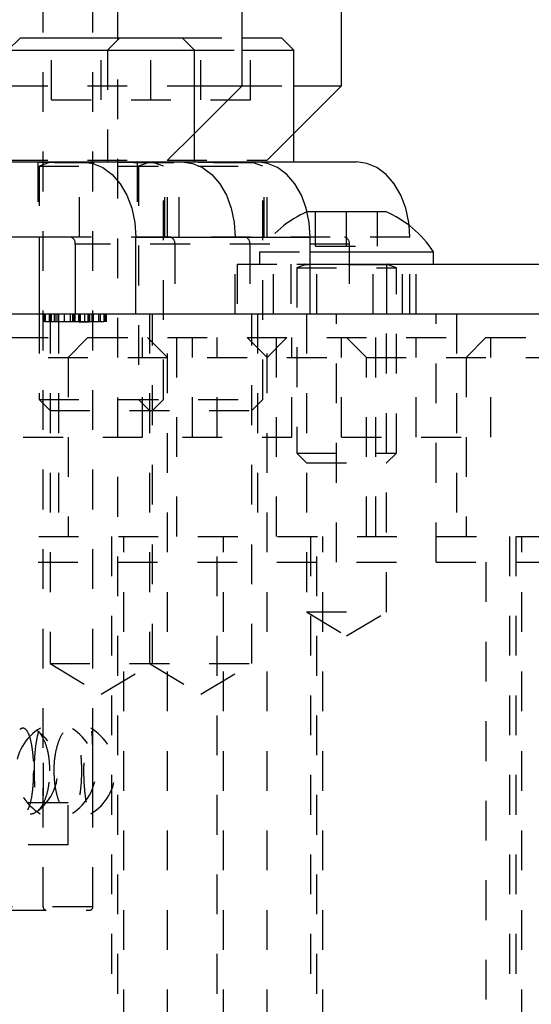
# Model space of a CAD drawing. Header units: inches. Extents: x 1772 to 2706, y -534 to -52.
# Tile 77 of 256: x 1936.79 to 1938.07, y -525.2 to -522.73. Entities that reach past the tile are written whole.
import ezdxf

# ---------------------------------------------------------------- set-up
doc = ezdxf.new("R2010")
doc.units = ezdxf.units.IN
doc.header["$LTSCALE"] = 0.5
doc.header["$MEASUREMENT"] = 0
doc.linetypes.add('HIDDEN', pattern=[0.225, 0.15, -0.075])
doc.layers.add('SID-M-H', color=4, linetype='HIDDEN')
doc.layers.add('SID-M-S', color=105, linetype='Continuous')

msp = doc.modelspace()

# ---------------------------------------------------------------- linework, layer by layer
at = {"layer": 'SID-M-H'}
for p, q in [((1936.84612, -524.9584), (1936.84612, -520.47415)), ((1936.97112, -524.9584), (1936.97112, -520.71628)), ((1937.03362, -525.77667), (1937.03362, -520.73628)), ((1936.86703, -522.92803), (1936.86703, -522.77178)), ((1936.99203, -522.92803), (1936.99203, -522.77178)), ((1937.03891, -522.77178), (1937.00766, -522.80303)), ((1937.11703, -522.92803), (1937.11703, -522.77178)), ((1937.19516, -522.77178), (1937.34612, -522.77178)), ((1937.24203, -522.92803), (1937.24203, -522.77178)), ((1937.36703, -522.92803), (1937.36703, -522.77178)), ((1937.00766, -522.80303), (1937.00766, -523.08428)), ((1937.22641, -522.80303), (1937.34612, -522.80303)), ((1936.75766, -522.89278), (1937.22641, -522.89278)), ((1937.34612, -522.89278), (1937.47641, -522.89278)), ((1936.86703, -522.92803), (1937.36703, -522.92803)), ((1937.15862, -523.08028), (1937.22641, -523.0125)), ((1937.40862, -523.08028), (1937.47641, -523.0125)), ((1936.75766, -523.08028), (1937.40862, -523.08028)), ((1936.83253, -523.08428), (1936.83253, -523.27328)), ((1936.83578, -523.08428), (1936.83578, -523.08467)), ((1936.83578, -523.08467), (1937.39828, -523.08467)), ((1936.85933, -523.0862), (1936.83578, -523.09477)), ((1936.83578, -523.09477), (1937.39828, -523.09477)), ((1936.83578, -523.09477), (1936.83578, -523.27328)), ((1937.37427, -523.0862), (1936.85979, -523.0862)), ((1936.93779, -523.27328), (1936.93779, -523.08428)), ((1937.08253, -523.08428), (1937.08253, -523.27328)), ((1937.08578, -523.08428), (1937.08578, -523.08467)), ((1937.10933, -523.0862), (1937.08578, -523.09477)), ((1937.08578, -523.09477), (1937.08578, -523.68153)), ((1937.14828, -523.09477), (1937.12473, -523.0862)), ((1937.14828, -523.08467), (1937.14828, -523.08428)), ((1937.14828, -523.68153), (1937.14828, -523.09477)), ((1937.15153, -523.27328), (1937.15153, -523.08428)), ((1937.15862, -523.27328), (1937.15862, -523.08028)), ((1937.18779, -523.27328), (1937.18779, -523.08428)), ((1937.19536, -523.08428), (1937.22143, -523.08791)), ((1937.22143, -523.08791), (1937.2465, -523.09866)), ((1937.2465, -523.09866), (1937.26961, -523.11613)), ((1937.39828, -523.09477), (1937.37473, -523.0862)), ((1937.39828, -523.08467), (1937.39828, -523.08428)), ((1937.39828, -523.68153), (1937.39828, -523.09477)), ((1937.40153, -523.27328), (1937.40153, -523.08428)), ((1937.40862, -523.27328), (1937.40862, -523.08028)), ((1937.26961, -523.11613), (1937.28986, -523.13963)), ((1937.28986, -523.13963), (1937.30648, -523.16828)), ((1937.30648, -523.16828), (1937.31883, -523.20095)), ((1937.31883, -523.20095), (1937.32644, -523.23641)), ((1937.53062, -523.29628), (1937.53062, -523.20928)), ((1937.60862, -523.29628), (1937.60862, -523.20928)), ((1937.68662, -523.29628), (1937.68662, -523.20928)), ((1937.32644, -523.23641), (1937.329, -523.27328)), ((1937.76741, -523.27328), (1937.7658, -523.24406)), ((1937.76741, -523.27328), (1936.9146, -523.27328)), ((1937.329, -523.46628), (1937.329, -523.27328)), ((1937.42512, -523.46628), (1937.42512, -523.27328)), ((1937.67512, -523.46628), (1937.67512, -523.27328)), ((1937.76741, -523.46628), (1937.76741, -523.27328)), ((1937.61538, -523.29078), (1936.92698, -523.29078)), ((1937.17698, -523.29078), (1937.17698, -523.46628)), ((1937.36538, -523.29078), (1937.36538, -523.46628)), ((1937.53062, -523.29628), (1937.68662, -523.29628)), ((1937.61538, -523.29078), (1937.61538, -523.46628)), ((1937.39012, -523.31028), (1937.51741, -523.31028)), ((1937.39012, -523.31028), (1937.39012, -523.34128)), ((1937.33362, -523.34128), (1937.33362, -523.46628)), ((1937.33362, -523.34128), (1937.51741, -523.34128)), ((1937.46812, -523.34128), (1937.46812, -523.46628)), ((1937.48362, -523.34128), (1937.48362, -523.34167)), ((1937.48362, -523.34167), (1937.73362, -523.34167)), ((1937.50393, -523.3432), (1937.48362, -523.35059)), ((1937.48362, -523.35059), (1937.73362, -523.35059)), ((1937.48362, -523.35059), (1937.48362, -523.81678)), ((1937.71287, -523.3432), (1937.50437, -523.3432)), ((1937.53362, -523.46628), (1937.53362, -523.34128)), ((1937.73362, -523.35059), (1937.71332, -523.3432)), ((1937.73362, -523.34167), (1937.73362, -523.34128)), ((1937.73362, -523.81678), (1937.73362, -523.35059)), ((1937.74912, -523.46628), (1937.74912, -523.34128)), ((1937.78362, -523.46628), (1937.78362, -523.34128)), ((1936.83578, -523.46628), (1936.83578, -523.68153)), ((1936.84792, -523.48628), (1936.84792, -523.46628)), ((1936.84985, -523.48628), (1936.84985, -523.46628)), ((1936.85177, -523.48628), (1936.85177, -523.46628)), ((1936.86235, -523.48628), (1936.86235, -523.46628)), ((1936.86331, -523.48628), (1936.86331, -523.46628)), ((1936.86353, -523.46628), (1936.86353, -524.34628)), ((1936.86716, -523.48628), (1936.86716, -523.46628)), ((1936.87485, -523.48628), (1936.87485, -523.46628)), ((1936.87869, -523.48628), (1936.87869, -523.46628)), ((1936.88371, -523.48628), (1936.88371, -523.46628)), ((1936.88512, -523.46628), (1936.88512, -524.02628)), ((1936.89985, -523.48628), (1936.89985, -523.46628)), ((1936.91523, -523.48628), (1936.91523, -523.46628)), ((1936.921, -523.48628), (1936.921, -523.46628)), ((1936.92308, -523.48628), (1936.92308, -523.46628)), ((1936.92347, -523.48628), (1936.92347, -523.46628)), ((1936.92485, -523.48628), (1936.92485, -523.46628)), ((1936.92611, -523.48628), (1936.92611, -523.46628)), ((1936.92617, -523.48628), (1936.92617, -523.46628)), ((1936.92683, -523.48628), (1936.92683, -523.46628)), ((1936.92686, -523.48628), (1936.92686, -523.46628)), ((1936.93606, -523.48628), (1936.93606, -523.46628)), ((1936.93618, -523.48628), (1936.93618, -523.46628)), ((1936.93639, -523.48628), (1936.93639, -523.46628)), ((1936.93738, -523.48628), (1936.93738, -523.46628)), ((1936.93831, -523.48628), (1936.93831, -523.46628)), ((1936.94023, -523.48628), (1936.94023, -523.46628)), ((1936.95081, -523.48628), (1936.95081, -523.46628)), ((1936.95961, -523.48628), (1936.95961, -523.46628)), ((1936.95994, -523.48628), (1936.95994, -523.46628)), ((1936.96148, -523.48628), (1936.96148, -523.46628)), ((1936.96154, -523.48628), (1936.96154, -523.46628)), ((1936.96166, -523.48628), (1936.96166, -523.46628)), ((1936.96169, -523.48628), (1936.96169, -523.46628)), ((1936.96331, -523.48628), (1936.96331, -523.46628)), ((1936.96956, -523.48628), (1936.96956, -523.46628)), ((1936.9725, -523.48628), (1936.9725, -523.46628)), ((1936.98639, -523.48628), (1936.98639, -523.46628)), ((1936.99023, -523.48628), (1936.99023, -523.46628)), ((1936.99952, -523.48628), (1936.99952, -523.46628)), ((1936.99973, -523.48628), (1936.99973, -523.46628)), ((1937.00177, -523.48628), (1937.00177, -523.46628)), ((1937.00562, -523.48628), (1937.00562, -523.46628)), ((1937.11353, -523.46628), (1937.11353, -524.34628)), ((1937.12053, -524.34628), (1937.12053, -523.46628)), ((1937.15862, -526.46628), (1937.15862, -523.46628)), ((1937.18212, -524.02628), (1937.18212, -523.46628)), ((1937.37053, -524.34628), (1937.37053, -523.46628)), ((1937.38512, -523.46628), (1937.38512, -524.02628)), ((1937.40862, -526.46628), (1937.40862, -523.46628)), ((1937.43212, -524.02628), (1937.43212, -523.46628)), ((1937.50812, -523.46628), (1937.50812, -524.21628)), ((1937.58362, -524.09128), (1937.58362, -523.46628)), ((1937.68212, -524.02628), (1937.68212, -523.46628)), ((1937.70912, -524.21628), (1937.70912, -523.46628)), ((1937.83362, -524.09128), (1937.83362, -523.46628)), ((1937.88512, -523.46628), (1937.88512, -524.02628)), ((1936.85036, -523.48628), (1936.84985, -523.48628)), ((1936.921, -523.48628), (1936.85177, -523.48628)), ((1936.98639, -523.48628), (1936.96858, -523.48628)), ((1935.95862, -523.52628), (1937.95862, -523.52628)), ((1936.95862, -523.52628), (1936.90862, -523.57628)), ((1937.09612, -523.77628), (1937.09612, -523.52628)), ((1937.15862, -523.57628), (1937.10862, -523.52628)), ((1937.22112, -523.77628), (1937.22112, -523.52628)), ((1937.28362, -523.77628), (1937.28362, -523.52628)), ((1937.40862, -523.57628), (1937.35862, -523.52628)), ((1937.45862, -523.52628), (1937.40862, -523.57628)), ((1937.47112, -523.77628), (1937.47112, -523.52628)), ((1937.59612, -523.77628), (1937.59612, -523.52628)), ((1937.65862, -523.57628), (1937.60862, -523.52628)), ((1937.78362, -523.77628), (1937.78362, -523.52628)), ((1937.95862, -523.52628), (1937.90862, -523.57628)), ((1937.95862, -523.52628), (1938.60862, -523.52628)), ((1937.97112, -523.77628), (1937.97112, -523.52628)), ((1936.65862, -523.57628), (1938.65862, -523.57628)), ((1936.90862, -523.57628), (1936.90862, -524.02628)), ((1937.65862, -524.02628), (1937.65862, -523.57628)), ((1937.90862, -523.57628), (1937.90862, -524.02628)), ((1936.83578, -523.68153), (1937.39828, -523.68153)), ((1936.83578, -523.68153), (1936.86353, -523.70928)), ((1937.08578, -523.68153), (1937.11353, -523.70928)), ((1937.12053, -523.70928), (1937.14828, -523.68153)), ((1937.37053, -523.70928), (1937.39828, -523.68153)), ((1936.86353, -523.70928), (1937.37053, -523.70928)), ((1936.59612, -523.77628), (1937.47112, -523.77628)), ((1937.59612, -523.77628), (1937.97112, -523.77628)), ((1937.48362, -523.81678), (1937.73362, -523.81678)), ((1937.48362, -523.81678), (1937.50812, -523.84128)), ((1937.70912, -523.84128), (1937.73362, -523.81678)), ((1937.50812, -523.84128), (1937.70912, -523.84128)), ((1935.63512, -524.02628), (1938.68212, -524.02628)), ((1937.01812, -524.02628), (1937.01812, -526.46628)), ((1937.04912, -526.46628), (1937.04912, -524.02628)), ((1937.28362, -525.77667), (1937.28362, -524.02628)), ((1937.29912, -526.46628), (1937.29912, -524.02628)), ((1937.51812, -524.02628), (1937.51812, -526.46628)), ((1937.53362, -525.77667), (1937.53362, -524.02628)), ((1937.54912, -526.46628), (1937.54912, -524.02628)), ((1938.01812, -524.02628), (1938.01812, -526.46628)), ((1938.03362, -524.02628), (1938.03362, -525.77667)), ((1938.04912, -526.46628), (1938.04912, -524.02628)), ((1935.83362, -524.09128), (1947.73362, -524.09128)), ((1937.95862, -524.09128), (1937.95862, -526.46628)), ((1937.50812, -524.21628), (1937.70912, -524.21628)), ((1937.50812, -524.21628), (1937.60862, -524.27666)), ((1937.60862, -524.27666), (1937.70912, -524.21628)), ((1936.86353, -524.34628), (1937.37053, -524.34628)), ((1936.86353, -524.34628), (1936.99203, -524.42349)), ((1936.99203, -524.42349), (1937.12053, -524.34628)), ((1937.11353, -524.34628), (1937.24203, -524.42349)), ((1937.24203, -524.42349), (1937.37053, -524.34628)), ((1936.90862, -524.69628), (1934.40862, -524.69628)), ((1936.90862, -524.80228), (1936.90862, -524.69628)), ((1936.90862, -524.80228), (1934.40862, -524.80228)), ((1936.96938, -524.9584), (1934.34786, -524.9584)), ((1934.354, -524.96628), (1936.96325, -524.96628))]:
    msp.add_line(p, q, dxfattribs=at)
for centre, radius, start, end in [((1936.85906, -523.08546), 0.000787, 290, 90), ((1937.10906, -523.08546), 0.000787, 290, 90), ((1937.125, -523.08546), 0.000787, 90, 250), ((1937.375, -523.08546), 0.000787, 90, 250), ((1937.61611, -523.45803), 0.27, 112.88177, 146.82246), ((1937.16151, -523.28859), 0.01562, 351.95053, 78.57825), ((1937.34991, -523.28859), 0.01562, 351.95053, 78.57825), ((1937.59991, -523.28859), 0.01562, 351.95053, 78.57825), ((1937.50366, -523.34246), 0.000787, 290, 90), ((1937.71359, -523.34246), 0.000787, 90, 250), ((1936.90246, -524.61628), 0.125, 120.36032, 239.41723), ((1936.7579, -524.61628), 0.125, 305.22991, 54.89493), ((1936.85356, -524.61628), 0.125, 301.90391, 58.06964), ((1936.90246, -524.61628), 0.125, 300.5135, 59.60359), ((1936.854, -524.9584), 0.00787, 180, 270), ((1936.96325, -524.9584), 0.00787, 270, 0)]:
    msp.add_arc(centre, radius, start, end, dxfattribs=at)
for points, knots in [([(1936.96166, -523.48628), (1936.95691, -523.48628), (1936.94743, -523.48628), (1936.93483, -523.48628), (1936.92223, -523.48628), (1936.92151, -523.48628), (1936.921, -523.48628)], [0, 0, 0, 0, 0.1871202, 0.3739789, 0.5609112, 1, 1, 1, 1]), ([(1936.93618, -523.48628), (1936.9362, -523.48628), (1936.93624, -523.48628), (1936.94356, -523.48628), (1936.95046, -523.48628), (1936.9572, -523.48628), (1936.96169, -523.48628)], [0, 0, 0, 0, 0.4998271, 0.6254978, 0.7512079, 1, 1, 1, 1]), ([(1936.99973, -523.48628), (1936.99817, -523.48628), (1936.99505, -523.48628), (1936.98494, -523.48628), (1936.9733, -523.48628), (1936.96554, -523.48628), (1936.96166, -523.48628)], [0, 0, 0, 0, 0.2797971, 0.5594998, 0.7796265, 1, 1, 1, 1]), ([(1936.86307, -524.61628), (1936.86257, -524.62823), (1936.86159, -524.65214), (1936.85377, -524.68399), (1936.84172, -524.70861), (1936.8256, -524.72334), (1936.80674, -524.72616), (1936.78721, -524.71622), (1936.76975, -524.69447), (1936.75709, -524.6637), (1936.75112, -524.62798), (1936.75247, -524.59156), (1936.76062, -524.55819), (1936.77438, -524.53099), (1936.79202, -524.51279), (1936.81134, -524.50592), (1936.82993, -524.51171), (1936.84563, -524.52984), (1936.85678, -524.55806), (1936.86232, -524.58867), (1936.86286, -524.6086), (1936.86307, -524.61628)], [0, 0, 0, 0, 0.0520028, 0.1039827, 0.1564753, 0.2102848, 0.2652762, 0.3208623, 0.3762398, 0.4306423, 0.4836601, 0.5355284, 0.5870576, 0.6391963, 0.6925647, 0.7472181, 0.8026932, 0.8582301, 0.9130199, 0.9664974, 1, 1, 1, 1]), ([(1936.78752, -524.51142), (1936.79006, -524.50983), (1936.79629, -524.50594), (1936.80516, -524.51324), (1936.81306, -524.53069), (1936.8185, -524.55785), (1936.82124, -524.5879), (1936.82152, -524.6081), (1936.82164, -524.61628)], [0, 0, 0, 0, 0.1255494, 0.3082135, 0.4910736, 0.6775867, 0.8694592, 1, 1, 1, 1]), ([(1936.82414, -524.61628), (1936.82439, -524.62868), (1936.82488, -524.65348), (1936.82854, -524.68643), (1936.83328, -524.71104), (1936.83807, -524.7244), (1936.84189, -524.72552), (1936.84438, -524.71492), (1936.84563, -524.69388), (1936.84606, -524.66426), (1936.84611, -524.62876), (1936.84611, -524.59121), (1936.84597, -524.55623), (1936.84525, -524.52841), (1936.8434, -524.51117), (1936.8402, -524.50607), (1936.83593, -524.51296), (1936.83122, -524.53077), (1936.82703, -524.55783), (1936.82452, -524.58791), (1936.82425, -524.6081), (1936.82414, -524.61628)], [0, 0, 0, 0, 0.0554579, 0.1109395, 0.1658403, 0.2192081, 0.2711117, 0.3223399, 0.3739729, 0.4268563, 0.4812619, 0.5368274, 0.5927419, 0.6480375, 0.7019377, 0.7542614, 0.8055938, 0.8569812, 0.9093952, 0.9633154, 1, 1, 1, 1]), ([(1936.87372, -524.61628), (1936.87419, -524.62823), (1936.87514, -524.65214), (1936.88234, -524.68399), (1936.89245, -524.70861), (1936.90444, -524.72334), (1936.91651, -524.72616), (1936.92714, -524.71622), (1936.93527, -524.69447), (1936.94045, -524.6637), (1936.9427, -524.62798), (1936.9422, -524.59156), (1936.93905, -524.55819), (1936.93322, -524.53099), (1936.92467, -524.51279), (1936.91374, -524.50592), (1936.90139, -524.51171), (1936.88931, -524.52984), (1936.87963, -524.55806), (1936.87443, -524.58867), (1936.87392, -524.6086), (1936.87372, -524.61628)], [0, 0, 0, 0, 0.0520028, 0.1039827, 0.1564753, 0.2102848, 0.2652762, 0.3208623, 0.3762398, 0.4306423, 0.4836601, 0.5355284, 0.5870576, 0.6391963, 0.6925647, 0.7472181, 0.8026932, 0.8582301, 0.9130199, 0.9664974, 1, 1, 1, 1]), ([(1936.97105, -524.61628), (1936.97104, -524.62823), (1936.97102, -524.65214), (1936.97068, -524.68399), (1936.96962, -524.70861), (1936.96736, -524.72334), (1936.96364, -524.72616), (1936.95878, -524.71622), (1936.95367, -524.69447), (1936.94957, -524.6637), (1936.94754, -524.62798), (1936.948, -524.59156), (1936.95074, -524.55819), (1936.95508, -524.53099), (1936.96005, -524.51279), (1936.96464, -524.50592), (1936.96806, -524.51171), (1936.97004, -524.52984), (1936.97085, -524.55806), (1936.97103, -524.58867), (1936.97105, -524.6086), (1936.97105, -524.61628)], [0, 0, 0, 0, 0.0520028, 0.1039827, 0.1564753, 0.2102848, 0.2652762, 0.3208623, 0.3762398, 0.4306423, 0.4836601, 0.5355284, 0.5870576, 0.6391963, 0.6925647, 0.7472181, 0.8026932, 0.8582301, 0.9130199, 0.9664974, 1, 1, 1, 1]), ([(1936.82164, -524.61628), (1936.82138, -524.62868), (1936.82087, -524.65349), (1936.81669, -524.68638), (1936.80992, -524.71122), (1936.80066, -524.72377), (1936.79265, -524.72673), (1936.78822, -524.72225), (1936.7875, -524.72152)], [0, 0, 0, 0, 0.197234, 0.3945525, 0.5898053, 0.779606, 0.9641991, 1, 1, 1, 1])]:
    msp.add_open_spline(points, degree=3, knots=knots, dxfattribs=at)
at = {"layer": 'SID-M-S'}
for p, q in [((1937.34612, -522.89278), (1937.34612, -520.73628)), ((1937.59612, -522.89278), (1937.59612, -520.73628)), ((1936.78891, -522.77178), (1936.75766, -522.80303)), ((1936.78891, -522.77178), (1937.19516, -522.77178)), ((1937.22641, -522.80303), (1937.19516, -522.77178)), ((1937.34612, -522.77178), (1937.44516, -522.77178)), ((1937.47641, -522.80303), (1937.44516, -522.77178)), ((1936.75766, -522.80303), (1937.22641, -522.80303)), ((1937.22641, -523.08428), (1937.22641, -522.80303)), ((1937.34612, -522.80303), (1937.47641, -522.80303)), ((1937.47641, -523.08428), (1937.47641, -522.80303)), ((1937.22641, -523.0125), (1937.34612, -522.89278)), ((1937.22641, -522.89278), (1937.34612, -522.89278)), ((1937.47641, -523.0125), (1937.59612, -522.89278)), ((1937.47641, -522.89278), (1937.59612, -522.89278)), ((1936.49938, -523.08428), (1937.63377, -523.08428)), ((1936.94536, -523.08428), (1936.97143, -523.08791)), ((1936.97143, -523.08791), (1936.9965, -523.09866)), ((1936.9965, -523.09866), (1937.01961, -523.11613)), ((1937.40984, -523.08791), (1937.38377, -523.08428)), ((1937.43491, -523.09866), (1937.40984, -523.08791)), ((1937.45802, -523.11613), (1937.43491, -523.09866)), ((1937.65984, -523.08791), (1937.63377, -523.08428)), ((1937.68491, -523.09866), (1937.65984, -523.08791)), ((1937.70802, -523.11613), (1937.68491, -523.09866)), ((1937.01961, -523.11613), (1937.03986, -523.13963)), ((1937.47827, -523.13963), (1937.45802, -523.11613)), ((1937.72827, -523.13963), (1937.70802, -523.11613)), ((1937.03986, -523.13963), (1937.05648, -523.16828)), ((1937.49489, -523.16828), (1937.47827, -523.13963)), ((1937.74489, -523.16828), (1937.72827, -523.13963)), ((1937.05648, -523.16828), (1937.06883, -523.20095)), ((1937.50724, -523.20095), (1937.49489, -523.16828)), ((1937.75724, -523.20095), (1937.74489, -523.16828)), ((1937.06883, -523.20095), (1937.07644, -523.23641)), ((1937.51484, -523.23641), (1937.50724, -523.20095)), ((1937.76484, -523.23641), (1937.75724, -523.20095)), ((1937.51112, -523.20928), (1937.70612, -523.20928)), ((1937.07644, -523.23641), (1937.079, -523.27328)), ((1937.51741, -523.27328), (1937.51484, -523.23641)), ((1937.7658, -523.24406), (1937.76484, -523.23641)), ((1936.9146, -523.27328), (1934.15264, -523.27328)), ((1936.83578, -523.27328), (1936.83578, -523.46628)), ((1937.079, -523.46628), (1937.079, -523.27328)), ((1937.079, -523.27328), (1937.51741, -523.27328)), ((1937.51741, -523.46628), (1937.51741, -523.27328)), ((1936.92698, -523.29078), (1936.92698, -523.46628)), ((1937.51741, -523.31028), (1937.82712, -523.31028)), ((1937.82712, -523.34128), (1937.82712, -523.31028)), ((1937.51741, -523.34128), (1938.35862, -523.34128)), ((1937.70862, -523.34128), (1937.70862, -523.46628)), ((1933.28362, -523.46628), (1952.28362, -523.46628))]:
    msp.add_line(p, q, dxfattribs=at)
for centre, radius, start, end in [((1937.60114, -523.45803), 0.27, 33.17754, 67.11823), ((1936.91151, -523.28859), 0.01562, 351.95053, 78.57825)]:
    msp.add_arc(centre, radius, start, end, dxfattribs=at)

doc.saveas('drawing.dxf')
